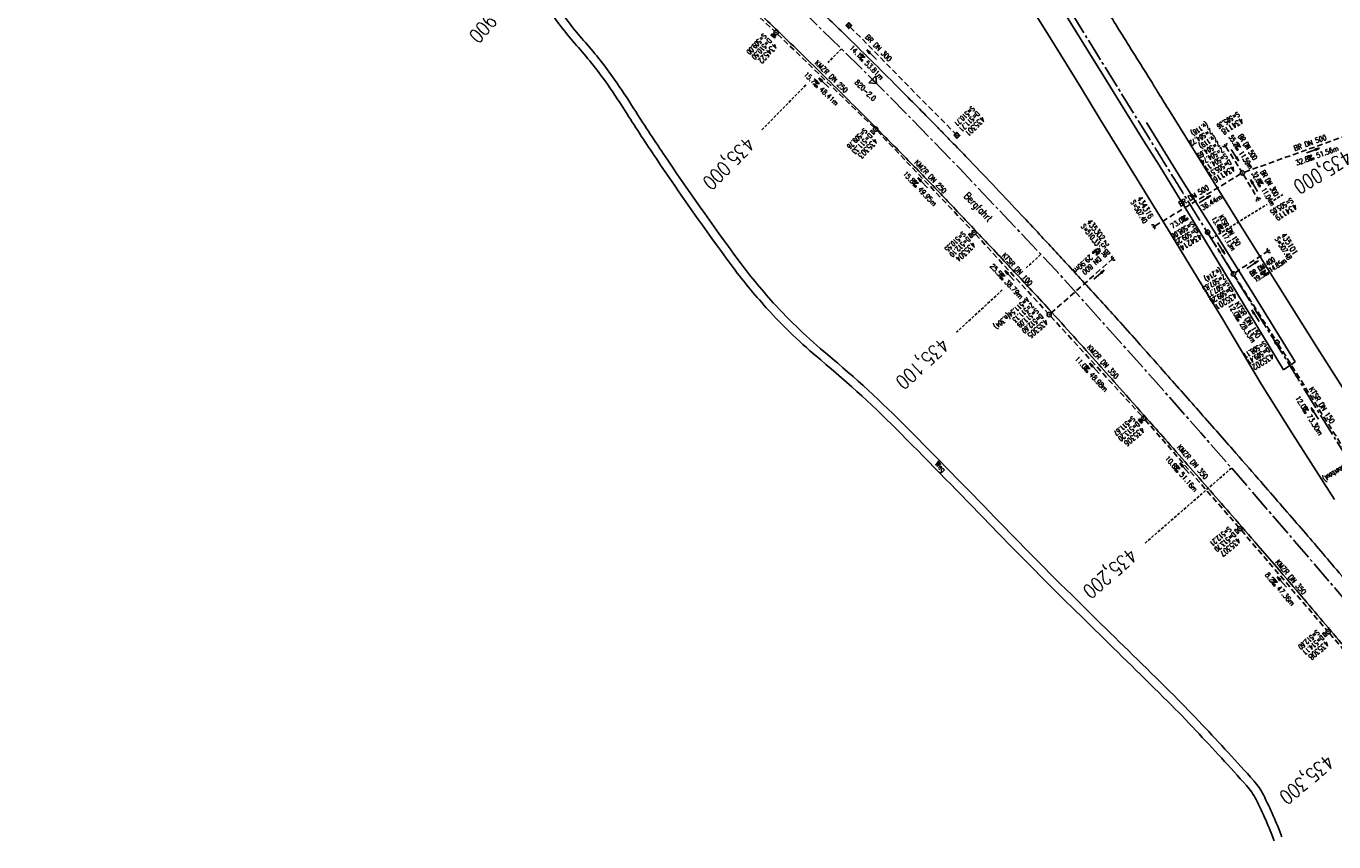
# Model space of a CAD drawing. Extents: x 454519 to 459636, y 422856 to 428936.
# Tile 24 of 82: x 457219 to 457675, y 425036 to 425321. Entities that reach past the tile are written whole.
import ezdxf
from ezdxf.enums import TextEntityAlignment as Align

# ---------------------------------------------------------------- set-up
doc = ezdxf.new("R2010")
doc.units = 0
doc.header["$LTSCALE"] = 2
doc.header["$MEASUREMENT"] = 0
for name, pattern in [('ACHSE', [5.5, 4, -0.5, 0.5, -0.5]), ('AUSGEZOGEN', [0]), ('GESTRICH-X2', [1.5, 1, -0.5]), ('GESTRICHELT', [0.75, 0.5, -0.25])]:
    doc.linetypes.add(name, pattern=pattern)
doc.layers.get('0').update_dxf_attribs({"linetype": 'CONTINUOUS'})
for name, color, linetype in [('ACHSETOP', 1, 'ACHSE'), ('FBR', 8, 'CONTINUOUS'), ('HEKTOM', 1, 'GESTRICHELT'), ('KANAL', 7, 'GESTRICH-X2'), ('Netzknoten_PKT', 7, 'CONTINUOUS'), ('Netzknoten_PKT-NR', 7, 'CONTINUOUS'), ('Netzknoten_SIGNATUR', 7, 'CONTINUOUS'), ('PFEIL', 7, 'CONTINUOUS'), ('SCHACHTNR', 6, 'CONTINUOUS'), ('SCHRIFT', 7, 'AUSGEZOGEN'), ('SCHSYMBOL', 7, 'CONTINUOUS'), ('TEXTO', 4, 'CONTINUOUS'), ('TEXTU', 4, 'CONTINUOUS'), ('WEG', 8, 'AUSGEZOGEN')]:
    doc.layers.add(name, color=color, linetype=linetype)
doc.styles.add('ROMANS', font='romans.shx', dxfattribs={"width": 0.8})

# ---------------------------------------------------------------- blocks, each defined once
blk = doc.blocks.new('20')
blk.add_lwpolyline([(-0.75, -0.75), (0.75, -0.75), (0.75, 0.75), (-0.75, 0.75)], close=True)
blk.add_circle((0, 0), 0.676)
blk.add_point((0, 0))
blk = doc.blocks.new('GST')
at = {"color": 0}
blk.add_circle((0, 0), 0.75, dxfattribs=at)
blk.add_point((0, 0), dxfattribs=at)
blk = doc.blocks.new('10')
blk.add_blockref('GST', (0, 0))
blk = doc.blocks.new('PROM')
blk.add_line((1.57, 1.82), (0.02, 0.02))
for centre, radius in [((0.32, 1.51), 0.317), ((0.94, 0.29), 0.283), ((1.64, 0.29), 0.283)]:
    blk.add_circle(centre, radius)
blk.add_arc((0.99, 2.68), 1.03, 239.1414, 303.3549)
blk = doc.blocks.new('PFEIL2')
at = {"color": 0}
for p, q in [((0.88, 0), (-2.4, -0.01)), ((0.88, -0.27), (0.88, 0.28)), ((0.88, 0.28), (2.43, 0.01)), ((0.91, 0.27), (0.88, 0.26)), ((0.97, 0.26), (0.88, 0.25)), ((1.02, 0.25), (0.88, 0.23)), ((1.07, 0.24), (0.88, 0.21)), ((1.13, 0.23), (0.88, 0.19)), ((1.18, 0.22), (0.88, 0.17)), ((1.24, 0.21), (0.88, 0.15)), ((1.29, 0.21), (0.88, 0.14)), ((1.34, 0.2), (0.88, 0.12)), ((1.4, 0.19), (0.88, 0.1)), ((1.45, 0.18), (0.88, 0.08)), ((1.51, 0.17), (0.88, 0.06)), ((1.56, 0.16), (0.88, 0.04)), ((1.61, 0.15), (0.88, 0.02)), ((1.67, 0.14), (0.88, 0.01)), ((1.72, 0.13), (0.88, -0.01)), ((1.78, 0.12), (0.88, -0.03)), ((1.83, 0.11), (0.88, -0.05)), ((1.88, 0.1), (0.88, -0.07)), ((1.94, 0.09), (0.88, -0.09)), ((2.05, 0.08), (0.88, -0.12)), ((1.99, 0.08), (0.88, -0.11)), ((2.1, 0.07), (0.88, -0.14)), ((2.15, 0.06), (0.88, -0.16)), ((2.21, 0.05), (0.88, -0.18)), ((2.26, 0.04), (0.88, -0.2)), ((2.32, 0.03), (0.88, -0.22)), ((2.37, 0.02), (0.88, -0.23)), ((2.42, 0.01), (0.88, -0.25)), ((2.43, 0.01), (0.88, -0.27))]:
    blk.add_line(p, q, dxfattribs=at)
blk = doc.blocks.new('40')
at = {"color": 0}
blk.add_arc((0.02, 0.31), 0.91, 192.5363, 347.4637, dxfattribs=at)
blk.add_point((0, 0), dxfattribs=at)
blk = doc.blocks.new('17')
blk.add_lwpolyline([(-0.76, -1.22), (0.75, -1.22), (0.75, -1.8), (-0.76, -1.8)], close=True)
blk.add_blockref('GST', (0, 0))
blk = doc.blocks.new('42')
at = {"color": 0}
blk.add_arc((-0.02, -0.31), 0.91, 12.5363, 167.4637, dxfattribs=at)
blk.add_point((0, 0), dxfattribs=at)
blk = doc.blocks.new('Station_Netzknoten')
at = {"layer": 'Netzknoten_SIGNATUR'}
for p, q in [((-1.75, 0.5), (1.75, 0.5)), ((0, -1.5), (-1.75, 0.5)), ((0, -1.5), (1.75, 0.5))]:
    blk.add_line(p, q, dxfattribs=at)
blk.add_point((0, 0), dxfattribs=at)
blk = doc.blocks.new('PKT')
at = {"color": 0}
blk.add_circle((0, 0), 0.15, dxfattribs=at)
blk.add_point((0, 0), dxfattribs=at)

msp = doc.modelspace()

# ---------------------------------------------------------------- linework, layer by layer
at = {"layer": 'ACHSETOP', "flags": 128}
msp.add_lwpolyline([(457915.72, 424851.29, -0.000006), (457913.58, 424853.81, -0.000044), (457913.3, 424854.14), (457897.16, 424873.22, 0.000004), (457889.08, 424882.77, -0.000008), (457881.01, 424892.31, -0.000002), (457872.61, 424902.22, -0.000003), (457864.86, 424911.39), (457848.71, 424930.47, 0.000027), (457843.58, 424936.54, -0.000013), (457838.45, 424942.6, -0.000828), (457837.34, 424943.91, -0.000193), (457832.58, 424949.58, -0.002836), (457826.36, 424957.07, -0.00181), (457816.73, 424968.91, -0.002663), (457809.62, 424977.8, -0.002228), (457801.22, 424988.52, -0.002227), (457793.59, 424998.45, -0.002235), (457786.07, 425008.4, -0.002237), (457778.64, 425018.43, -0.002229), (457771.27, 425028.55, -0.002228), (457764.01, 425038.74, -0.002231), (457756.84, 425048.97, -0.002238), (457749.71, 425059.34, -0.00227), (457742.78, 425069.63, -0.002201), (457734.87, 425081.59, -0.002958), (457729.08, 425090.55, -0.001376), (457721.3, 425102.82, -0.002197), (457716.48, 425110.54, -0.000018), (457715.87, 425111.53, 0.000102), (457715.76, 425111.71, 0.000005), (457709.19, 425122.34, -0.000006), (457702.61, 425132.97), (457689.46, 425154.23), (457676.31, 425175.49), (457663.16, 425196.75, -0.000006), (457656.58, 425207.38, 0.000006), (457650.01, 425218.01), (457636.86, 425239.28), (457623.71, 425260.54, -0.000006), (457617.13, 425271.17, 0.000006), (457610.56, 425281.8), (457597.41, 425303.06), (457584.25, 425324.32, -0.000017), (457577.68, 425334.95, 0.000017), (457571.1, 425345.59, 0.000011), (457564.53, 425356.22, -0.000007), (457557.95, 425366.85, -0.000002), (457550.82, 425378.37, -0.000002), (457544.8, 425388.11, -0.000012), (457538.23, 425398.74, 0.000002), (457531.65, 425409.37, 0.000013), (457522.15, 425424.73, 0.000036), (457518.82, 425430.11, 0.000002), (457518.5, 425430.63, 0.001494), (457513.17, 425439.19, 0.001009), (457505.21, 425451.81, 0.002111), (457499.48, 425460.77, 0.001564), (457491.66, 425472.81, 0.001564), (457484.79, 425483.24, 0.001559), (457477.84, 425493.65, 0.001562), (457470.82, 425504.02, 0.001568), (457463.77, 425514.31, 0.001567), (457456.64, 425524.56, 0.001562), (457449.44, 425534.8, 0.001556), (457442.17, 425544.98, 0.001559), (457434.85, 425555.1, 0.001564), (457427.46, 425565.18, 0.001563), (457420.01, 425575.22, 0.001565), (457412.5, 425585.2, 0.001564), (457404.92, 425595.15, 0.001562), (457397.28, 425605.05, 0.001562), (457389.58, 425614.89, 0.001563), (457381.81, 425624.71, 0.001568), (457374, 425634.44, 0.001561), (457366.14, 425644.12, 0.001554), (457358.17, 425653.79, 0.001558), (457350.15, 425663.42, 0.001564), (457342.11, 425672.95, 0.001572), (457334, 425682.43, 0.001566), (457325.8, 425691.9, 0.00156), (457317.56, 425701.31, 0.001562), (457309.26, 425710.65, 0.00156), (457300.91, 425719.93, 0.001558), (457292.49, 425729.18, 0.001564), (457284, 425738.39, 0.001569), (457275.49, 425747.51, 0.001564), (457266.01, 425757.53, 0.001926), (457258.25, 425765.62, 0.001186), (457247.56, 425776.64, 0.001887), (457240.8, 425783.52, 0.000041), (457237.45, 425786.9, 0.000316), (457237.01, 425787.34, 0.000002), (457228.45, 425795.96, 0.000003), (457223.19, 425801.26), (457205.57, 425819), (457187.95, 425836.74), (457170.34, 425854.48), (457152.72, 425872.22), (457135.11, 425889.96), (457117.49, 425907.69), (457099.87, 425925.43), (457082.26, 425943.17), (457064.64, 425960.91, 0.000014), (457055.83, 425969.78, -0.000014), (457047.03, 425978.65), (457029.41, 425996.39), (457011.79, 426014.13), (456994.18, 426031.87), (456976.56, 426049.61), (456958.95, 426067.35), (456941.33, 426085.09), (456923.71, 426102.82), (456906.1, 426120.56, 0.000014), (456897.29, 426129.43, -0.000014), (456888.48, 426138.3), (456870.86, 426156.04), (456853.25, 426173.78), (456835.63, 426191.52), (456818.02, 426209.26), (456800.4, 426227), (456782.78, 426244.74), (456765.17, 426262.47), (456747.55, 426280.21), (456729.93, 426297.95), (456712.32, 426315.69), (456694.7, 426333.43), (456677.09, 426351.17), (456659.47, 426368.91), (456641.85, 426386.65), (456624.24, 426404.39), (456606.62, 426422.13), (456589.01, 426439.87, 0.000014), (456580.2, 426448.74, -0.000014), (456571.39, 426457.6), (456553.77, 426475.34), (456536.16, 426493.08), (456518.54, 426510.82), (456500.93, 426528.56), (456483.31, 426546.3), (456465.69, 426564.04), (456448.08, 426581.78), (456430.46, 426599.52, 0.000014), (456421.65, 426608.39, -0.000014), (456412.84, 426617.26), (456395.23, 426634.99), (456383.63, 426646.67, 0.000725), (456382.56, 426647.75, 0.000156), (456377.6, 426652.72, 0.002626), (456370.69, 426659.55, 0.001668), (456359.73, 426670.21, 0.002498), (456351.52, 426678.06, 0.002083), (456341.58, 426687.4, 0.002085), (456332.39, 426695.88, 0.002089), (456323.15, 426704.28, 0.002082), (456313.84, 426712.59, 0.002074), (456304.43, 426720.86, 0.002079), (456294.95, 426729.04, 0.002087), (456285.44, 426737.12, 0.002093), (456275.86, 426745.12, 0.002088), (456266.18, 426753.06, 0.002077), (456256.46, 426760.91, 0.002077), (456246.66, 426768.68, 0.002082), (456236.8, 426776.37, 0.002086), (456226.89, 426783.97, 0.002088), (456215.98, 426792.19, 0.002513), (456206.86, 426798.93, 0.001652), (456194.46, 426807.93, 0.002613), (456186.58, 426813.55, 0.000131), (456181.19, 426817.36, 0.000661), (456180.12, 426818.11, 0.000001), (456173.12, 426823.01, -0.000002), (456166.12, 426827.92), (456145.65, 426842.27), (456125.17, 426856.61), (456104.7, 426870.96), (456084.23, 426885.31, 0.000012), (456075.03, 426891.75, -0.000012), (456065.83, 426898.2, -0.00044), (456065.72, 426898.27, -0.000024), (456063.76, 426899.66, -0.003713), (456055.72, 426905.4, -0.002427), (456043.53, 426914.34, -0.004512), (456034.85, 426920.89, -0.003471), (456023.71, 426929.59, -0.003476), (456013.96, 426937.42, -0.003478), (456004.33, 426945.38, -0.003472), (455994.81, 426953.46, -0.003468), (455985.39, 426961.7, -0.003467), (455976.09, 426970.06, -0.003474), (455966.91, 426978.53, -0.003474), (455957.86, 426987.14, -0.003467), (455948.91, 426995.88, -0.00347), (455940.09, 427004.74, -0.003474), (455931.4, 427013.72, -0.003479), (455922.83, 427022.81, -0.003475), (455914.39, 427032.04, -0.003471), (455906.07, 427041.38, -0.003476), (455897.89, 427050.82, -0.00347), (455889.85, 427060.38, -0.003463), (455881.92, 427070.06, -0.00347), (455874.13, 427079.85, -0.003479), (455866.5, 427089.73, -0.003479), (455859, 427099.71, -0.003469), (455851.62, 427109.82, -0.003465), (455844.39, 427120.03, -0.003473), (455837.31, 427130.32, -0.003478), (455830.37, 427140.71, -0.003474), (455823.57, 427151.21, -0.00347), (455816.92, 427161.79, -0.003471), (455810.42, 427172.47, -0.003472), (455804.07, 427183.23, -0.003473), (455797.87, 427194.08, -0.003473), (455791.42, 427205.75, -0.003967), (455785.92, 427216.04, -0.002976), (455778.94, 427229.57, -0.004632), (455774.58, 427238.32, -0.000579), (455770.49, 427246.77, -0.001724), (455769.13, 427249.62, -0.000007), (455765.12, 427258.07, -0.000021), (455763.79, 427260.87), (455753.08, 427283.46), (455742.37, 427306.05), (455731.66, 427328.64, -0.000016), (455726.85, 427338.77, 0.000012), (455722.05, 427348.89, 0.000505), (455721.99, 427349.02, 0.000029), (455720.94, 427351.23, 0.005761), (455716.62, 427360.03, 0.003719), (455709.66, 427373.54, 0.006688), (455704.46, 427383.16, 0.005204), (455697.47, 427395.36, 0.00521), (455691.03, 427406.07, 0.005208), (455684.38, 427416.66, 0.005212), (455677.5, 427427.1, 0.005215), (455670.41, 427437.39, 0.005208), (455663.11, 427447.52, 0.005201), (455655.59, 427457.52, 0.005205), (455647.54, 427467.76, 0.005666), (455639.94, 427477.01, 0.004763), (455630.21, 427488.37, 0.007089), (455623.49, 427495.84, 0.001658), (455615.56, 427504.36, 0.003572), (455611.84, 427508.28, 0.000012), (455608, 427512.26, -0.000027), (455606.32, 427514), (455588.97, 427532), (455571.61, 427550), (455554.26, 427567.99), (455536.91, 427585.99, 0.000014), (455528.23, 427594.99, -0.000014), (455519.55, 427603.99), (455502.2, 427621.98), (455484.85, 427639.98, 0.000002), (455479.31, 427645.72, -0.000001), (455473.77, 427651.47, -0.001156), (455472.6, 427652.69, -0.000265), (455467.53, 427658.01, -0.003963), (455460.87, 427665.1, -0.002525), (455450.56, 427676.37, -0.003728), (455442.98, 427684.88, -0.00312), (455434.07, 427695.16, -0.003121), (455425.99, 427704.71, -0.003125), (455418.05, 427714.35, -0.003131), (455410.22, 427724.09, -0.003129), (455402.51, 427733.93, -0.003124), (455394.93, 427743.86, -0.003122), (455387.47, 427753.9, -0.003123), (455380.13, 427764.03, -0.003127), (455372.93, 427774.24, -0.003128), (455365.85, 427784.53, -0.003125), (455358.9, 427794.93, -0.003121), (455351.83, 427805.8, -0.003366), (455345.4, 427815.97, -0.002883), (455337.58, 427828.68, -0.004268), (455332.42, 427837.34, -0.001081), (455326.42, 427847.67, -0.002226), (455323.54, 427852.71, -0.000009), (455321.01, 427857.17, 0.000021), (455319.97, 427859.01), (455307.64, 427880.76, -0.000002), (455301.48, 427891.64, 0.000005), (455295.32, 427902.52, 0.000005), (455289.16, 427913.39, -0.000006), (455283, 427924.27, -0.000002), (455276.84, 427935.15, -0.000002), (455270.68, 427946.02, -0.000003), (455264.52, 427956.9, 0.000003), (455258.36, 427967.77, 0.000002), (455252.2, 427978.65, 0.000002), (455246.03, 427989.53, 0.000006), (455239.87, 428000.4, -0.000005), (455233.71, 428011.28, -0.000005), (455227.55, 428022.16, 0.000005), (455221.39, 428033.03, 0.000005), (455215.23, 428043.91, -0.000005), (455209.07, 428054.78, -0.000005), (455202.91, 428065.66, 0.000005), (455196.75, 428076.54, 0.000005), (455190.59, 428087.41, -0.000006), (455184.42, 428098.29, -0.000002), (455178.26, 428109.17, -0.000002), (455172.1, 428120.04, -0.000003), (455165.94, 428130.92, 0.000003), (455159.78, 428141.79, 0.000002), (455153.62, 428152.67, 0.000002), (455147.46, 428163.55, 0.000006), (455141.3, 428174.42, -0.000005), (455135.14, 428185.3, -0.000005), (455128.98, 428196.18, 0.000005), (455122.82, 428207.05, 0.000005), (455116.66, 428217.93, -0.000009), (455110.49, 428228.8), (455098.17, 428250.56), (455091.75, 428261.89, 0.000684), (455090.33, 428264.4, 0.000218), (455085.82, 428272.29, 0.001881), (455080.96, 428280.74, 0.001202), (455073.26, 428293.91, 0.001632), (455067.33, 428303.92, 0.001421), (455060.45, 428315.38, 0.001428), (455053.96, 428326.06, 0.001428), (455047.4, 428336.7, 0.00142), (455040.79, 428347.29, 0.001417), (455034.11, 428357.87, 0.001416), (455027.36, 428368.42, 0.00142), (455020.58, 428378.89, 0.001425), (455013.72, 428389.34, 0.001425), (455006.81, 428399.76, 0.001418), (454999.84, 428410.12, 0.001415), (454992.8, 428420.47, 0.001417), (454985.7, 428430.77, 0.00142), (454978.56, 428441.01, 0.001426), (454971.36, 428451.22, 0.001423), (454964.09, 428461.4, 0.00142), (454956.76, 428471.54, 0.001422), (454949.38, 428481.62, 0.001169), (454943.26, 428489.9, 0.001416)], format="xyb", dxfattribs=at)
msp.add_lwpolyline([(456284.85, 426002.02), (456285.26, 426001.55), (456302.29, 425983.25), (456319.77, 425965.38), (456337.69, 425947.95), (456356.05, 425930.98), (456374.82, 425914.47), (456393.99, 425898.43), (456413.57, 425882.88), (456433.52, 425867.82), (456453.85, 425853.27), (456474.53, 425839.23), (456495.56, 425825.7), (456516.92, 425812.71), (456538.6, 425800.26), (456546.62, 425795.83), (456560.58, 425788.35), (456582.84, 425776.97), (456605.34, 425766.09), (456628.07, 425755.67), (456650.98, 425745.67), (456674.06, 425736.07), (456697.29, 425726.81), (456720.63, 425717.87), (456744.08, 425709.21), (456767.62, 425700.78), (456791.23, 425692.55), (456814.88, 425684.47), (456838.58, 425676.5), (456862.3, 425668.61), (456880.49, 425662.58), (456886.03, 425660.75), (456909.76, 425652.88), (456933.47, 425644.95), (456957.16, 425636.94), (456980.79, 425628.79), (457004.36, 425620.47), (457027.86, 425611.94), (457051.27, 425603.15), (457074.56, 425594.07), (457097.72, 425584.66), (457120.73, 425574.88), (457143.56, 425564.68), (457160.92, 425556.58), (457166.18, 425554.05), (457188.58, 425542.95), (457210.74, 425531.39), (457232.66, 425519.37), (457254.33, 425506.89), (457275.73, 425493.96), (457296.85, 425480.6), (457317.69, 425466.79), (457338.24, 425452.55), (457358.49, 425437.89), (457378.43, 425422.81), (457392.51, 425411.76), (457398.05, 425407.32), (457417.35, 425391.43), (457436.34, 425375.17), (457455.03, 425358.56), (457473.43, 425341.64), (457491.55, 425324.42), (457509.41, 425306.93), (457527.03, 425289.2), (457544.43, 425271.24), (457561.61, 425253.08), (457578.09, 425235.63), (457595.42, 425216.25), (457612.09, 425197.61), (457628.62, 425178.85), (457645.03, 425160), (457661.36, 425141.06), (457677.61, 425122.07), (457693.8, 425103.02), (457709.97, 425083.95), (457717.08, 425075.56)], dxfattribs=at)
at = {"layer": 'ACHSETOP'}
msp.add_lwpolyline([(458142.07, 424478.93, -0.000001), (458146.87, 424467.39, 0.000017), (458151.67, 424455.85, 0.000009), (458156.47, 424444.3, -0.000011), (458161.27, 424432.76, -0.000008), (458166.07, 424421.22, 0.000009), (458170.87, 424409.68, 0.000009)], format="xyb", dxfattribs=at)
at = {"layer": 'FBR'}
msp.add_line((457657.43, 425200.93), (457661.49, 425203.7), dxfattribs=at)
at = {"layer": 'FBR', "flags": 128}
for points in [[(457176.51, 425850.98, -0.000001), (457160.29, 425867.39, -0.000176)], [(457617.27, 425291.97, 0.000526), (457613.38, 425298.31, 0.001786), (457612.23, 425300.18, 0.000088), (457601.72, 425317.05, -0.000507), (457599.9, 425319.97, -0.000919), (457591.8, 425333.07, 0.001769)], [(458141.72, 424475.08, -0.000002), (458149.18, 424457.16, -0.000619)]]:
    msp.add_lwpolyline(points, format="xyb", dxfattribs=at)
at = {"layer": 'FBR'}
for points in [[(457830.44, 424948.93, 0.000001), (457838.48, 424939.43, 0.000001), (457846.15, 424930.39, 0.000007)], [(457830.44, 424948.93, 0.000001), (457838.48, 424939.43, 0.000001), (457846.15, 424930.39, 0.000007)], [(457698.12, 425105.11, -0.000021), (457705.74, 425096.15, 0.000017), (457713.37, 425087.18, 0.000002), (457721.98, 425077.06, -0.000001), (457730.58, 425066.93, -0.000044)], [(457698.12, 425105.11, -0.000021), (457705.74, 425096.15, 0.000017), (457713.37, 425087.18, 0.000002), (457721.98, 425077.06, -0.000001), (457730.58, 425066.93, -0.000044)], [(457492.81, 425329.22, -0.001895), (457505.42, 425316.99, -0.002606), (457514.51, 425308.02, -0.000938), (457524.03, 425298.49, -0.001401), (457530.37, 425292.07, -0.000387), (457536.42, 425285.91, -0.000787), (457539.39, 425282.88, -0.000927), (457542.2, 425279.98, -0.000444), (457548.05, 425273.92, -0.00173), (457557.14, 425264.42, -0.001776), (457565.93, 425255.1, -0.001429), (457572.35, 425248.21, -0.000896), (457582.53, 425237.18, -0.000434), (457587.88, 425231.35, -0.00213)], [(457475.44, 425324.53, -0.001958), (457482.93, 425317.37, -0.001836), (457492.39, 425308.19, -0.001905), (457501.43, 425299.27, -0.001192), (457509.71, 425291.02, -0.001099), (457518.65, 425282.02, -0.001422), (457530.01, 425270.46, -0.002794), (457535.75, 425264.53, -0.001201), (457540.98, 425259.03, -0.000571), (457551.95, 425247.42, -0.000553), (457563.62, 425235.01, -0.001213), (457568.93, 425229.33, -0.002461), (457575.67, 425222.01, -0.001918), (457584.23, 425212.53, -0.000574), (457592.95, 425202.8, -0.000686), (457600.21, 425194.64, -0.000356), (457609.9, 425183.72, -0.000557), (457616.07, 425176.74, -0.000738), (457623.98, 425167.74, -0.00073), (457631.96, 425158.61, -0.000637), (457639.69, 425149.72, -0.000555), (457648.53, 425139.49, -0.000522), (457654.97, 425132.02, -0.000359), (457664.29, 425121.15, -0.000986), (457664.66, 425120.72, -0.000024), (457679.61, 425103.13, -0.003001)], [(457475.44, 425324.53, -0.001958), (457482.93, 425317.37, -0.001836), (457492.39, 425308.19, -0.001905), (457501.43, 425299.27, -0.001192), (457509.71, 425291.02, -0.001099), (457518.65, 425282.02, -0.001422), (457530.01, 425270.46, -0.002794), (457535.75, 425264.53, -0.001201), (457540.98, 425259.03, -0.000571), (457551.95, 425247.42, -0.000553), (457563.62, 425235.01, -0.001213), (457568.93, 425229.33, -0.002461), (457575.67, 425222.01, -0.001918), (457584.23, 425212.53, -0.000574), (457592.95, 425202.8, -0.000686), (457600.21, 425194.64, -0.000356), (457609.9, 425183.72, -0.000557), (457616.07, 425176.74, -0.000738), (457623.98, 425167.74, -0.00073), (457631.96, 425158.61, -0.000637), (457639.69, 425149.72, -0.000555), (457648.53, 425139.49, -0.000522), (457654.97, 425132.02, -0.000359), (457664.29, 425121.15, -0.000986), (457664.66, 425120.72, -0.000024), (457679.61, 425103.13, -0.003001)], [(457587.88, 425231.35, -0.000531), (457594.42, 425224.21, -0.00213), (457599.76, 425218.29, -0.001168), (457606.26, 425211.02, -0.000802), (457615.69, 425200.37, -0.000287), (457627.8, 425186.64, -0.000555), (457634.04, 425179.54, -0.000464), (457639.74, 425173.03, -0.000296), (457648.67, 425162.8, -0.00084), (457662.17, 425147.26, -0.001853), (457668.25, 425140.17, -0.000554), (457674.33, 425133.03, 0.000481), (457681.33, 425124.81, 0.000169), (457693.57, 425110.45, -0.000454)], [(457587.88, 425231.35, -0.000531), (457594.42, 425224.21, -0.00213), (457599.76, 425218.29, -0.001168), (457606.26, 425211.02, -0.000802), (457615.69, 425200.37, -0.000287), (457627.8, 425186.64, -0.000555), (457634.04, 425179.54, -0.000464), (457639.74, 425173.03, -0.000296), (457648.67, 425162.8, -0.00084), (457662.17, 425147.26, -0.001853), (457668.25, 425140.17, -0.000554), (457674.33, 425133.03, 0.000481), (457681.33, 425124.81, 0.000169), (457693.57, 425110.45, -0.000454)], [(457777.71, 425011.27, -0.000007), (457789.87, 424996.9, -0.00002)], [(457777.71, 425011.27, -0.000007), (457789.87, 424996.9, -0.00002)]]:
    msp.add_lwpolyline(points, format="xyb", dxfattribs=at)
for points in [[(457493.06, 425466.93), (457505.95, 425446.8), (457517.85, 425427.8), (457531.26, 425406.09), (457542.36, 425388.21), (457556.44, 425365.38), (457568.27, 425346.24), (457575.57, 425334.38), (457581.76, 425324.44), (457589.24, 425312.29), (457594.61, 425303.6), (457601.42, 425292.62), (457608.72, 425280.78)], [(457675.28, 425155.65), (457660.57, 425178.5), (457649.74, 425195.83), (457635.78, 425219.25), (457623.28, 425239.87), (457618.08, 425248.5), (457606.13, 425267.84), (457593.76, 425288.06), (457586.96, 425299.17), (457581.68, 425307.69), (457573.91, 425320.33), (457568.16, 425329.53)], [(457679.96, 425191.78), (457669.36, 425208.42), (457654.74, 425231.63), (457642.61, 425251.23), (457629.33, 425272.62), (457617.27, 425291.97)], [(457608.72, 425280.78), (457614.11, 425272.37), (457625.9, 425253.01), (457643.47, 425223.97), (457657.43, 425200.93)]]:
    msp.add_lwpolyline(points, dxfattribs=at)
at = {"layer": 'FBR', "flags": 128}
msp.add_lwpolyline([(457661.49, 425203.7), (457647.15, 425227.05), (457634.96, 425246.51), (457621.79, 425267.65), (457609.59, 425287.3)], dxfattribs=at)
at = {"layer": 'HEKTOM'}
for p, q in [((457503.19, 425313.06), (457498.43, 425308.22)), ((457490.76, 425300.42), (457475.16, 425284.53)), ((457654.01, 425260.1), (457657.28, 425262.11)), ((457632.25, 425246.69), (457651.75, 425258.71)), ((457572.69, 425241.16), (457567.64, 425236.5)), ((457559.32, 425228.81), (457543.31, 425214.03)), ((457639.31, 425166.59), (457609.12, 425140.34))]:
    msp.add_line(p, q, dxfattribs=at)
at = {"layer": 'KANAL'}
for p, q in [((457443.81, 425352.66), (457479.78, 425319.25)), ((457506.25, 425320.66), (457542.94, 425283.37)), ((457480.88, 425318.22), (457514.56, 425285.53)), ((457643.84, 425269.97), (457690.97, 425286.88)), ((457515.59, 425284.47), (457548.97, 425249.34)), ((457637.31, 425278.84), (457642.75, 425270.34)), ((457612.62, 425251.22), (457642.5, 425269.34)), ((457643.53, 425269.06), (457648.41, 425260.88)), ((457549.97, 425248.25), (457575.16, 425220.75)), ((457631.34, 425248.34), (457639.59, 425235.06)), ((457640.59, 425234.84), (457651.75, 425242.19)), ((457576.25, 425220.69), (457597.56, 425239.47)), ((457640.37, 425233.81), (457654.84, 425211.19)), ((457576.19, 425219.62), (457608.19, 425184.56)), ((457655.62, 425209.91), (457693.75, 425149.06)), ((457609.19, 425183.47), (457641.78, 425145.97)), ((457642.75, 425144.84), (457672.56, 425109.97)), ((457673.53, 425108.84), (457707.22, 425069.44))]:
    msp.add_line(p, q, dxfattribs=at)
at = {"layer": 'WEG', "flags": 128}
for points in [[(457121.43, 425538.04), (457118.2, 425532.4, -0.004714), (457111.6, 425517.68, -0.007171), (457107.04, 425508.11, -0.000525), (457100.13, 425494.19, -0.005972), (457099.5, 425492.97, -0.023017), (457098.88, 425491.9, -0.001581), (457092.91, 425482.81, -0.043387), (457097.49, 425482, 0.067215), (457106.07, 425480.89, 0.004601), (457118.08, 425481.08, -0.002989), (457136.57, 425481.42, -0.000644), (457149.25, 425481.56, -0.000309), (457175.69, 425481.81, -0.01449), (457203.71, 425481.24, -0.032616), (457216.09, 425479.82, -0.051592), (457224.87, 425477.26, -0.031679), (457238.26, 425470.81, -0.007861), (457250.65, 425463.58, -0.002259), (457293.26, 425437.55, -0.005392), (457348.75, 425402.46, -0.017578), (457365.27, 425390.92, -0.053839), (457375.15, 425381.67, -0.056707), (457382.38, 425371.05, -0.040569), (457386.81, 425360.67, 0.039191), (457391.36, 425349.91, 0.010313), (457399.45, 425335.08, 0.019434), (457404.2, 425327.48, 0.033062), (457413.79, 425315.23, -0.031498), (457423.88, 425302.4, -0.009105), (457430.71, 425292.12, 0.006002), (457440.96, 425276.45, 0.010912), (457467.03, 425239.41, 0.02542), (457479.35, 425224.36, 0.03484), (457498.25, 425206.24, -0.02413), (457526.07, 425180.68, -0.002587), (457556.74, 425149.33, 0.003953), (457576.87, 425128.87, 0.002977), (457593.75, 425112.18, -0.001976), (457619.25, 425087.07, -0.009158), (457629.11, 425076.92, -0.004882), (457647.07, 425057.35, -0.067224), (457650.47, 425052.37, -0.025198), (457656.92, 425037.69, 0.025198)], [(457073.78, 425459.94, 0.020987), (457084.65, 425471.58, 0.029898), (457090.98, 425479.91, -0.059516), (457097.29, 425479.01, 0.065569), (457105.94, 425477.89, 0.007468), (457118.35, 425478.1, -0.004959), (457137.03, 425478.5, -0.000993), (457149.66, 425478.63, -0.000484), (457175.61, 425478.81, -0.013806), (457203.37, 425478.21, -0.03098), (457215.68, 425476.83, -0.052098), (457224.5, 425474.32, -0.033806), (457237.21, 425468.2, -0.007717), (457248.82, 425461.37, -0.00207), (457291.59, 425435.05, -0.004729), (457347.61, 425399.54, -0.016436), (457363.28, 425388.64, -0.054984), (457372.72, 425379.85, -0.056367), (457379.81, 425369.44, -0.040972), (457384.15, 425359.27, 0.039067), (457388.67, 425348.57, 0.010501), (457396.84, 425333.58, 0.019546), (457401.71, 425325.8, 0.032916), (457411.34, 425313.49, -0.0315), (457421.45, 425300.65, -0.009049), (457428.25, 425290.4, 0.005972), (457438.45, 425274.8, 0.010896), (457464.61, 425237.64, 0.025452), (457476.94, 425222.58, 0.034441), (457495.92, 425204.35, -0.02376), (457523.98, 425178.54, -0.002541), (457554.72, 425147.12, 0.003911), (457574.74, 425126.76, 0.003009), (457591.62, 425110.07, -0.001997), (457617.1, 425084.98, -0.00915), (457626.89, 425074.89, -0.004917), (457644.58, 425055.62, -0.067188), (457647.9, 425050.75, -0.02507), (457654.24, 425036.34, 0.02507)]]:
    msp.add_lwpolyline(points, format="xyb", dxfattribs=at)

# ---------------------------------------------------------------- block references
at = {"layer": 'Netzknoten_PKT'}
msp.add_blockref('PKT', (457514.29, 425302.02), dxfattribs=at)
at = {"layer": 'Netzknoten_SIGNATUR', "rotation": 44.81687452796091}
msp.add_blockref('Station_Netzknoten', (457514.29, 425302.02), dxfattribs=at)
at = {"layer": 'PFEIL'}
for p, rotation in [((457513.69, 425310.99), 134.5437), ((457497.02, 425301.16), 135.8611), ((457640.51, 425275.91), 302.5489), ((457667.75, 425277.49), 19.742), ((457531.55, 425266.22), 133.5001), ((457647.19, 425265.27), 120.6505), ((457630.07, 425260.53), 31.2339), ((457635.7, 425243.35), 301.7837000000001), ((457646.72, 425237.69), 33.44390000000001), ((457561.84, 425233.82), 132.4997), ((457593.1, 425234.12), 41.3856), ((457647.72, 425219.83), 122.5874), ((457591.45, 425201.43), 132.3978), ((457668.43, 425185.65), 122.0571), ((457622.92, 425166.51), 131.0089), ((457656.9, 425126.76), 130.527)]:
    msp.add_blockref('PFEIL2', p, dxfattribs=dict(at, rotation=rotation))
at = {"layer": 'SCHSYMBOL'}
for name, p, rotation in [('17', (457480.34, 425318.74), 320.9469777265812), ('20', (457505.72, 425321.18), 314.7143519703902), ('17', (457515.09, 425285.02), 315.7091336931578), ('20', (457543.47, 425282.83), 313.9986779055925), ('40', (457636.91, 425279.49), 34.66030317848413), ('10', (457643.14, 425269.72), 301.7373999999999), ('40', (457648.77, 425260.22), 210.2411749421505), ('42', (457611.98, 425250.82), 301.7373999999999), ('17', (457549.47, 425248.79), 310.3840463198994), ('10', (457630.96, 425248.99), 301.7373999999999), ('40', (457652.36, 425242.61), 301.7373999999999), ('40', (457598.11, 425239.96), 301.7373999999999), ('10', (457639.98, 425234.43), 301.7373999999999), ('10', (457575.67, 425220.19), 308.5388141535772), ('10', (457655.24, 425210.56), 301.7373999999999), ('17', (457608.7, 425184.02), 310.4810529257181), ('17', (457642.27, 425145.41), 310.2035747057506), ('17', (457673.05, 425109.41), 310.8571259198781)]:
    msp.add_blockref(name, p, dxfattribs=dict(at, rotation=rotation))
at = {"layer": 'TEXTU'}
for p, rotation in [((457509, 425309.97), 314.5437), ((457493.13, 425300.75), 315.8611), ((457640.2, 425279.11), 302.5489), ((457666.41, 425273.82), 19.742), ((457527.66, 425265.97), 313.5001), ((457648.09, 425266.37), 300.6505), ((457622.58, 425252.55), 31.2339), ((457634.19, 425250.6), 301.7837000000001), ((457592.12, 425243.22), 221.3856000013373), ((457557.93, 425233.63), 312.4997), ((457650.81, 425233.45), 33.44390000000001), ((457640.45, 425219.47), 302.5874), ((457587.55, 425201.26), 312.3978), ((457663.92, 425187.2), 302.0571), ((457619.02, 425166.43), 311.0089), ((457653, 425126.71), 310.527)]:
    msp.add_blockref('PROM', p, dxfattribs=dict(at, rotation=rotation))

# ---------------------------------------------------------------- texts
at = {"layer": 'HEKTOM', "style": 'ROMANS', "width": 0.8}
for s, rotation, p in [('434,900', 229.2573, (457387.28, 425334.75)), ('435,000', 225.4846, (457469.88, 425282.72)), ('435,000', 211.7374, (457679.33, 425277.98)), ('435,100', 222.7304, (457537.94, 425212.47)), ('435,200', 220.9948, (457603.72, 425138.97)), ('435,300', 220.2779, (457672.52, 425066.87))]:
    msp.add_text(s, height=5, rotation=rotation, dxfattribs=at).set_placement(p)
at = {"layer": 'Netzknoten_PKT-NR', "style": 'ROMANS', "width": 0.75}
msp.add_text('820-2.0', height=1.8, rotation=315.2099, dxfattribs=at).set_placement((457514.16, 425294.68), align=Align.RIGHT)
at = {"layer": 'SCHACHTNR', "style": 'ROMANS'}
for s, height, rotation, width, p in [('S=509.00', 1.8, 227.4895, 0.6, (457475.86, 425318.6)), ('D=510.50', 1.8, 227.4895, 0.6, (457477.7, 425316.91)), ('434522', 2, 227.4895, 0.7, (457479.54, 425315.22)), ('S=510.71', 1.8, 223.9987, 0.6, (457548.67, 425293.22)), ('D=511.71', 1.8, 223.9987, 0.6, (457550.4, 425291.43)), ('435301', 2, 223.9987, 0.7, (457552.13, 425289.63)), ('(v.118)', 1.8, 211.7374, 0.6, (457630.5, 425287.48)), ('S=505.36', 1.8, 211.7374, 0.6, (457641.45, 425291.2)), ('434118', 2, 211.7374, 0.7, (457642.76, 425289.07)), ('S=509.76', 1.8, 225.7091, 0.6, (457511.05, 425285.48)), ('D=511.33', 1.8, 225.7091, 0.6, (457512.84, 425283.73)), ('Z=504.72', 1.8, 211.7374, 0.6, (457631.91, 425285.25)), ('(v.119)', 1.8, 211.7374, 0.6, (457633.28, 425282.98)), ('435303', 2, 225.7091, 0.7, (457514.63, 425281.99)), ('Z=504.69', 1.8, 211.7374, 0.6, (457634.6, 425280.83)), ('Z=504.74', 1.8, 211.7374, 0.6, (457635.91, 425278.7)), ('S=504.11', 1.8, 211.7374, 0.6, (457637.22, 425276.58)), ('D=505.51', 1.8, 211.7374, 0.6, (457638.53, 425274.45)), ('434116', 2, 211.7374, 0.7, (457639.85, 425272.33)), ('S=507.40', 1.8, 300.2908, 0.6, (457604.07, 425259.5)), ('434316', 2, 300.2908, 0.7, (457606.23, 425260.76)), ('S=505.05', 1.8, 211.7374, 0.6, (457660.14, 425261.11)), ('434119', 2, 211.7374, 0.7, (457661.46, 425258.98)), ('S=510.33', 1.8, 307.8805, 0.6, (457586.67, 425250.95)), ('435302', 2, 307.8805, 0.7, (457588.64, 425252.49)), ('S=508.06', 1.8, 211.7374, 0.6, (457625.59, 425252.79)), ('D=509.25', 1.8, 211.7374, 0.6, (457626.9, 425250.66)), ('S=510.55', 1.8, 223.4813, 0.6, (457545.45, 425249.38)), ('D=512.10', 1.8, 223.4813, 0.6, (457547.17, 425247.57)), ('434214', 2, 211.7374, 0.7, (457628.21, 425248.54)), ('S=507.48', 1.8, 301.7062, 0.6, (457654.38, 425246.64)), ('435101', 2, 301.7062, 0.7, (457656.5, 425247.95)), ('435304', 2, 223.4813, 0.7, (457548.89, 425245.76)), ('(v.214)', 1.8, 211.7374, 0.6, (457635.14, 425236.55)), ('Z=507.83', 1.8, 211.7374, 0.6, (457636.51, 425234.35)), ('S=507.77', 1.8, 211.7374, 0.6, (457637.85, 425232.22)), ('D=509.28', 1.8, 211.7374, 0.6, (457639.16, 425230.1)), ('435201', 2, 211.7374, 0.7, (457640.48, 425227.97)), ('A=511.54(n.304)', 1.8, 220.5685, 0.6, (457567.8, 425226.34)), ('Z=511.13', 1.8, 220.5685, 0.6, (457569.42, 425224.44)), ('S=511.09', 1.8, 220.5685, 0.6, (457571.04, 425222.54)), ('D=512.60', 1.8, 220.5685, 0.6, (457572.67, 425220.64)), ('435305', 2, 220.5685, 0.7, (457574.29, 425218.74)), ('S=508.11', 1.8, 211.7374, 0.6, (457650.77, 425211.04)), ('D=509.41', 1.8, 211.7374, 0.6, (457652.09, 425208.92)), ('435202', 2, 211.7374, 0.7, (457653.4, 425206.79)), ('S=511.67', 1.8, 220.4811, 0.6, (457604.73, 425184.84)), ('D=513.20', 1.8, 220.4811, 0.6, (457606.36, 425182.94)), ('435306', 2, 220.4811, 0.7, (457607.98, 425181.04)), ('(überbaut)', 1.8, 211.7374, 0.6, (457679, 425168.15)), ('S=512.21', 1.8, 220.2036, 0.6, (457638.3, 425146.24)), ('D=513.70', 1.8, 220.2036, 0.6, (457639.91, 425144.33)), ('435307', 2, 220.2036, 0.7, (457641.53, 425142.42)), ('S=512.60', 1.8, 220.8571, 0.6, (457669.08, 425110.19)), ('D=514.11', 1.8, 220.8571, 0.6, (457670.71, 425108.3)), ('435308', 2, 220.8571, 0.7, (457672.34, 425106.41))]:
    msp.add_text(s, height=height, rotation=rotation, dxfattribs=dict(at, width=width)).set_placement(p)
at = {"layer": 'SCHRIFT', "style": 'ROMANS', "width": 0.8}
for s, height, rotation, p in [('Bergfahrt', 2.5, 313.4597, (457545.73, 425261.48)), ('Weg', 1.8, 312.7569, (457535.63, 425167.98))]:
    msp.add_text(s, height=height, rotation=rotation, dxfattribs=at).set_placement(p)
at = {"layer": 'TEXTO', "style": 'ROMANS'}
for s, rotation, width, p in [('BR DN 300', 314.5437, 0.75, (457515.47, 425312.75)), ('KMZR DN 250', 315.8611, 0.75, (457498.98, 425302.74)), ('BR DN 500', 19.742, 0.75, (457667.06, 425279.38)), ('BR DN 500', 302.5489, 0.6, (457644.24, 425278.25)), ('KMZR DN 250', 313.5001, 0.75, (457533.62, 425267.77)), ('BR DN 300', 300.6505, 0.6, (457651.8, 425265.67)), ('BR DN 500', 31.2339, 0.75, (457626.57, 425260.93)), ('KTSR DN 150', 301.7837, 0.6, (457637.88, 425249.14)), ('BR DN 800', 221.3856, 0.75, (457591.44, 425239.29)), ('KTSR DN 100', 312.4997, 0.75, (457563.9, 425235.42)), ('BR DN 400', 33.4439, 0.6, (457650.6, 425236.18)), ('KTSR DN 150', 302.5874, 0.75, (457644.26, 425217.89)), ('KMZR DN 350', 312.3978, 0.75, (457593.76, 425203.11)), ('KTSR DN 150', 302.0571, 0.75, (457670.08, 425188.06)), ('KMZR DN 350', 311.0089, 0.75, (457625.06, 425168.16)), ('KMZR DN 350', 310.527, 0.75, (457659.33, 425127.91))]:
    msp.add_text(s, height=1.8, rotation=rotation, dxfattribs=dict(at, width=width)).set_placement(p, align=Align.CENTER)
at = {"layer": 'TEXTU', "style": 'ROMANS'}
for s, rotation, width, p in [('14.1', 314.5437, 0.75, (457505.79, 425313.24)), ('15.7', 315.8611, 0.75, (457489.84, 425303.94)), ('53.81m', 314.5437, 0.75, (457511.1, 425307.83)), ('48.41m', 315.8611, 0.75, (457495.28, 425298.66)), ('55.2', 302.5489, 0.6, (457638.23, 425282.2)), ('51.56m', 19.742, 0.75, (457669.22, 425274.84)), ('11.59m', 302.5489, 0.6, (457641.82, 425276.58)), ('32.8', 19.742, 0.75, (457662.09, 425272.28)), ('15.8', 313.5001, 0.75, (457524.5, 425269.28)), ('32.6', 300.6505, 0.6, (457646.22, 425269.5)), ('49.95m', 313.5001, 0.75, (457529.72, 425263.78)), ('11.04m', 300.6505, 0.6, (457649.63, 425263.79)), ('36.44m', 31.2339, 0.75, (457629.28, 425256.57)), ('73.0', 31.2339, 0.75, (457618.68, 425250.18)), ('13.4', 301.7837, 0.6, (457632.26, 425253.72)), ('25.4', 221.3856, 0.75, (457595.56, 425246.24)), ('17.13m', 301.7837, 0.6, (457635.79, 425248.06)), ('29.90m', 221.3856, 0.75, (457589.87, 425241.24)), ('25.5', 312.4997, 0.75, (457554.84, 425237)), ('14.85m', 33.4439, 0.6, (457653.01, 425234.81)), ('38.79m', 312.4997, 0.75, (457559.97, 425231.41)), ('19.5', 33.4439, 0.6, (457647.77, 425231.43)), ('12.0', 302.5874, 0.75, (457637.98, 425223.34)), ('28.33m', 302.5874, 0.75, (457642.07, 425216.94)), ('11.0', 312.3978, 0.75, (457584.47, 425204.62)), ('48.98m', 312.3978, 0.75, (457589.56, 425199.03)), ('12.0', 302.0571, 0.75, (457661.48, 425191.08)), ('73.30m', 302.0571, 0.75, (457665.51, 425184.65)), ('10.6', 311.0089, 0.75, (457616, 425169.89)), ('51.16m', 311.0089, 0.75, (457621, 425164.17)), ('8.2', 310.527, 0.75, (457650.91, 425129.16)), ('47.36m', 310.527, 0.75, (457654.94, 425124.44))]:
    msp.add_text(s, height=1.8, rotation=rotation, dxfattribs=dict(at, width=width)).set_placement(p)

doc.saveas('drawing.dxf')
